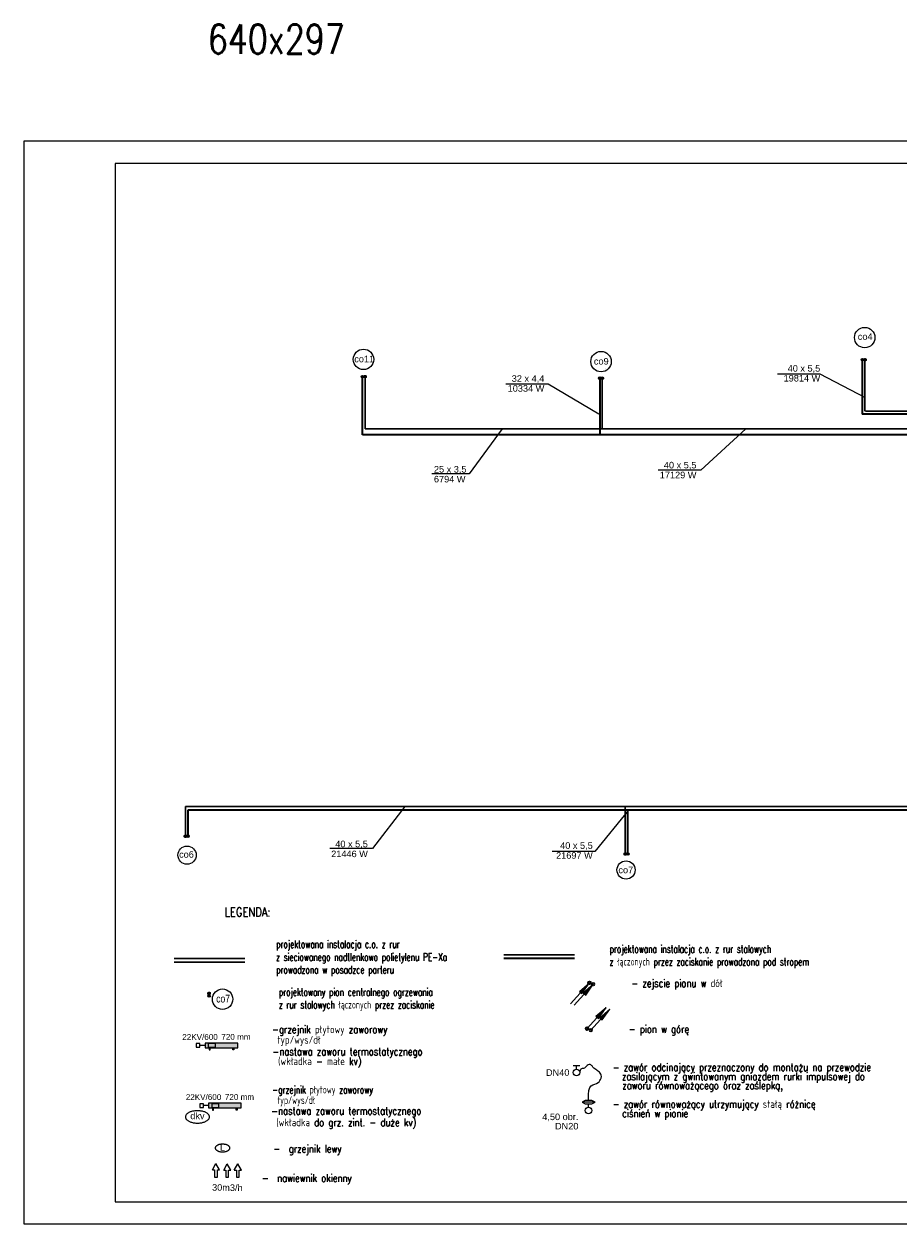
# Model space of a CAD drawing. Header units: millimetres. Extents: x 45180 to 119519, y 31297 to 302414.
# Tile 1 of 97: x 55519 to 79511, y 31297 to 64214. Entities that reach past the tile are written whole.
import ezdxf
from ezdxf.lldxf.tags import DXFTag

# ---------------------------------------------------------------- set-up
doc = ezdxf.new("R2010")
doc.units = ezdxf.units.MM
doc.header["$MEASUREMENT"] = 0
doc.linetypes.add('Dashed', pattern=[564.444447, 282.222223, -282.222223])
doc.linetypes.add('PHANTOM', pattern=[2.5, 1.25, -0.25, 0.25, -0.25, 0.25, -0.25])
doc.layers.get('0').update_dxf_attribs({"color": 252})
for name, color, linetype in [('#op-co', 3, 'Continuous'), ('#opisy', 7, 'Continuous'), ('#strza³ki', 7, 'Continuous'), ('_TABELA', 7, 'Continuous'), ('IS_Armatura_pod³¹czeniowa_grz._dolnozas.', 7, 'SOLID'), ('IS_Armatura_Therm', 7, 'SOLID'), ('IS_Grafika', 7, 'SOLID'), ('IS_Grzejniki_Plan_rzut', 7, 'SOLID'), ('IS_Opisy_działek_Therm', 7, 'SOLID'), ('IS_Text_Odbiornikow_Therm', 7, 'Continuous')]:
    doc.layers.add(name, color=color, linetype=linetype)
for name, color, linetype, lineweight in [('#piony', 7, 'Continuous', 5), ('IS_Powrót', 5, 'DASHDOT', 35), ('IS_Zasilanie', 1, 'SOLID', 30)]:
    doc.layers.add(name, color=color, linetype=linetype, lineweight=lineweight)
doc.styles.add('ARIAL', font='arial.ttf', dxfattribs={"width": 0.75})
doc.styles.add('MtXpl_Arial', font='arial.ttf', dxfattribs={"height": 0.2})
doc.styles.add('ROMANS', font='romans', dxfattribs={"width": 0.8})
doc.styles.get("Standard").update_dxf_attribs({"font": 'arial.ttf', "bigfont": 'BIGFONT.SHX'})
tags = doc.linetypes.add('DASH', pattern=[15, 10, -5]).pattern_tags.tags
tags[6:7] = [DXFTag(74, 4), DXFTag(75, 0), DXFTag(340, '0'), DXFTag(46, 0.0), DXFTag(50, 0.0), DXFTag(44, 0.0), DXFTag(45, 0.0)]
tags[4:5] = [DXFTag(74, 4), DXFTag(75, 0), DXFTag(340, '0'), DXFTag(46, 0.0), DXFTag(50, 0.0), DXFTag(44, 0.0), DXFTag(45, 0.0)]
tags = doc.linetypes.add('DASHDOT', pattern=[20, 10, -5, 0, -5]).pattern_tags.tags
tags[10:11] = [DXFTag(74, 4), DXFTag(75, 0), DXFTag(340, '0'), DXFTag(46, 0.0), DXFTag(50, 0.0), DXFTag(44, 0.0), DXFTag(45, 0.0)]
tags[8:9] = [DXFTag(74, 4), DXFTag(75, 0), DXFTag(340, '0'), DXFTag(46, 0.0), DXFTag(50, 0.0), DXFTag(44, 0.0), DXFTag(45, 0.0)]
tags[6:7] = [DXFTag(74, 4), DXFTag(75, 0), DXFTag(340, '0'), DXFTag(46, 0.0), DXFTag(50, 0.0), DXFTag(44, 0.0), DXFTag(45, 0.0)]
tags[4:5] = [DXFTag(74, 4), DXFTag(75, 0), DXFTag(340, '0'), DXFTag(46, 0.0), DXFTag(50, 0.0), DXFTag(44, 0.0), DXFTag(45, 0.0)]
tags = doc.linetypes.add('DASHDOTDOT', pattern=[25, 10, -5, 0, -5, 0, -5]).pattern_tags.tags
tags[14:15] = [DXFTag(74, 4), DXFTag(75, 0), DXFTag(340, '0'), DXFTag(46, 0.0), DXFTag(50, 0.0), DXFTag(44, 0.0), DXFTag(45, 0.0)]
tags[12:13] = [DXFTag(74, 4), DXFTag(75, 0), DXFTag(340, '0'), DXFTag(46, 0.0), DXFTag(50, 0.0), DXFTag(44, 0.0), DXFTag(45, 0.0)]
tags[10:11] = [DXFTag(74, 4), DXFTag(75, 0), DXFTag(340, '0'), DXFTag(46, 0.0), DXFTag(50, 0.0), DXFTag(44, 0.0), DXFTag(45, 0.0)]
tags[8:9] = [DXFTag(74, 4), DXFTag(75, 0), DXFTag(340, '0'), DXFTag(46, 0.0), DXFTag(50, 0.0), DXFTag(44, 0.0), DXFTag(45, 0.0)]
tags[6:7] = [DXFTag(74, 4), DXFTag(75, 0), DXFTag(340, '0'), DXFTag(46, 0.0), DXFTag(50, 0.0), DXFTag(44, 0.0), DXFTag(45, 0.0)]
tags[4:5] = [DXFTag(74, 4), DXFTag(75, 0), DXFTag(340, '0'), DXFTag(46, 0.0), DXFTag(50, 0.0), DXFTag(44, 0.0), DXFTag(45, 0.0)]
tags = doc.linetypes.add('SOLID', pattern=[10, 10, 0]).pattern_tags.tags
tags[6:7] = [DXFTag(74, 4), DXFTag(75, 0), DXFTag(340, '0'), DXFTag(46, 0.0), DXFTag(50, 0.0), DXFTag(44, 0.0), DXFTag(45, 0.0)]
tags[4:5] = [DXFTag(74, 4), DXFTag(75, 0), DXFTag(340, '0'), DXFTag(46, 0.0), DXFTag(50, 0.0), DXFTag(44, 0.0), DXFTag(45, 0.0)]

# ---------------------------------------------------------------- blocks, each defined once
blk = doc.blocks.new('AF30168')
at = {"layer": '#strza³ki'}
h = blk.add_hatch(color=256, dxfattribs=at)
h.paths.add_polyline_path([(-7.4, -9.6), (0, 0), (-8.5, -8.5)])
h.paths.add_polyline_path([(-9.6, -7.4), (-8.5, -8.5), (0, 0)])
for p, q in [((-18.3, -18.3), (0, 0)), ((-9.6, -7.4), (0, 0)), ((-7.4, -9.6), (0, 0)), ((-9.6, -7.4), (-7.4, -9.6))]:
    blk.add_line(p, q, dxfattribs=at)
blk = doc.blocks.new('E210168')
at = {"color": 7, "lineweight": 13}
for p, q in [((19.4, 19.8), (19.4, 13.6)), ((19.4, 19.8), (37, 9.9)), ((19.4, 0), (37, 9.9)), ((19.4, 6.2), (19.4, 0))]:
    blk.add_line(p, q, dxfattribs=at)
blk.add_lwpolyline([(19.4, 13.6), (0, 13.6), (0, 6.2), (19.4, 6.2)], dxfattribs=at)

msp = doc.modelspace()

# ---------------------------------------------------------------- hatches: boundary and pattern name
at = {"layer": 'IS_Grzejniki_Plan_rzut', "linetype": 'Continuous', "ltscale": 10}
for points in [[(60488, 36132), (61388, 36132), (61388, 36257), (60488, 36257)], [(60584, 34483), (61484, 34483), (61484, 34608), (60584, 34608)]]:
    msp.add_hatch(color=252, dxfattribs=at).paths.add_polyline_path(points)

# ---------------------------------------------------------------- linework, layer by layer
at = {"layer": '#opisy', "ltscale": 10}
for p, q in [((70777, 35634), (70597, 35634)), ((70687, 35544), (70687, 35634)), ((70927, 34680), (70837, 34635)), ((70837, 34635), (70927, 34590)), ((71197, 34635), (70837, 34635)), ((71107, 34680), (70927, 34680)), ((70927, 34590), (71107, 34590)), ((71017, 34500), (71017, 34590)), ((71197, 34635), (71107, 34680)), ((71107, 34590), (71197, 34635))]:
    msp.add_line(p, q, dxfattribs=at)
at = {"layer": '#opisy', "lineweight": 20, "ltscale": 10}
msp.add_ellipse((70687, 35454), major_axis=(90, 0), ratio=1, dxfattribs=at)
at = {"layer": '#opisy', "ltscale": 10}
msp.add_ellipse((71017, 34410), major_axis=(90, 0), ratio=1, dxfattribs=at)
at = {"layer": '#opisy', "lineweight": 20, "ltscale": 10}
msp.add_open_spline([(71017, 34680), (70976, 35195), (71227, 35049), (71430, 35392), (71143, 35582), (71152, 35572), (71104, 35663), (71014, 35689), (70891, 35549), (70868, 35564), (70850, 35556), (70796, 35562), (70777, 35489), (70777, 35454)], degree=3, knots=[0, 0, 0, 0, 39.730993, 52.792638, 88.677204, 147.276398, 221.459445, 303.797208, 387.08612, 464.802022, 532.194106, 589.525329, 648.764856, 648.764856, 648.764856, 648.764856], dxfattribs=at)
at = {"layer": '#piony', "color": 7}
msp.add_circle((60970, 37463), 280, dxfattribs=at)
at = {"layer": '_TABELA', "color": 7}
for p, q in [((119519, 60997), (55519, 60997)), ((55519, 60997), (55519, 31297)), ((118919, 60387), (58019, 60387)), ((58019, 60387), (58019, 31907)), ((58019, 31907), (118919, 31907)), ((55519, 31297), (119519, 31297))]:
    msp.add_line(p, q, dxfattribs=at)
at = {"layer": 'IS_Armatura_pod³¹czeniowa_grz._dolnozas.', "color": 7, "linetype": 'Continuous', "lineweight": 20, "ltscale": 10}
for p, q in [((60776, 36245), (60576, 36245)), ((60576, 36245), (60576, 36145)), ((60776, 36145), (60776, 36245)), ((60576, 36145), (60776, 36145)), ((60872, 34596), (60672, 34596)), ((60672, 34596), (60672, 34496)), ((60872, 34496), (60872, 34596)), ((60672, 34496), (60872, 34496))]:
    msp.add_line(p, q, dxfattribs=at)
at = {"layer": 'IS_Armatura_Therm', "color": 7, "linetype": 'Dashed', "ltscale": 10}
for p, q in [((60348, 36245), (60248, 36245)), ((60248, 36245), (60248, 36145)), ((60348, 36145), (60348, 36245)), ((60248, 36145), (60348, 36145)), ((60444, 34596), (60344, 34596)), ((60344, 34596), (60344, 34496)), ((60444, 34496), (60444, 34596)), ((60344, 34496), (60444, 34496))]:
    msp.add_line(p, q, dxfattribs=at)
at = {"layer": 'IS_Armatura_Therm', "color": 7, "linetype": 'Continuous', "lineweight": 20, "ltscale": 10}
for p, q in [((60488, 36195), (60348, 36195)), ((60584, 34546), (60444, 34546))]:
    msp.add_line(p, q, dxfattribs=at)
at = {"layer": 'IS_Grafika', "ltscale": 10}
for p, q in [((71470, 54756), (71470, 54756)), ((71964, 41140), (71964, 41140))]:
    msp.add_line(p, q, dxfattribs=at)
for centre, radius in [((78596, 55613), 280), ((64838, 55014), 280), ((71359, 54953), 280), ((59996, 41415), 250), ((72046, 41008), 250)]:
    msp.add_circle(centre, radius, dxfattribs=at)
at = {"layer": 'IS_Grafika', "color": 7}
for points, knots in [([(60281, 34403), (60265, 34403), (60233, 34402), (60186, 34397), (60142, 34388), (60101, 34377), (60064, 34363), (60032, 34346), (60003, 34327), (59981, 34306), (59963, 34284), (59952, 34260), (59950, 34242), (59950, 34234)], [0, 0, 0, 0, 4.894746, 9.593459, 14.070318, 18.299405, 22.256676, 25.922722, 29.286934, 32.354005, 35.15393, 37.755543, 40.278576, 40.278576, 40.278576, 40.278576]), ([(60612, 34234), (60612, 34242), (60609, 34260), (60598, 34284), (60581, 34306), (60558, 34327), (60530, 34346), (60497, 34363), (60460, 34377), (60420, 34388), (60376, 34397), (60329, 34402), (60297, 34403), (60281, 34403)], [0, 0, 0, 0, 2.523033, 5.124646, 7.924571, 10.991642, 14.355854, 18.0219, 21.979171, 26.208258, 30.685117, 35.38383, 40.278576, 40.278576, 40.278576, 40.278576]), ([(59950, 34234), (59950, 34226), (59952, 34208), (59963, 34184), (59981, 34161), (60003, 34141), (60032, 34122), (60064, 34105), (60101, 34091), (60142, 34080), (60186, 34071), (60233, 34066), (60265, 34065), (60281, 34065)], [0, 0, 0, 0, 2.523033, 5.124646, 7.924571, 10.991642, 14.355854, 18.0219, 21.979171, 26.208258, 30.685117, 35.38383, 40.278576, 40.278576, 40.278576, 40.278576]), ([(60281, 34065), (60297, 34065), (60329, 34066), (60376, 34071), (60420, 34080), (60460, 34091), (60497, 34105), (60530, 34122), (60558, 34141), (60581, 34161), (60598, 34184), (60609, 34208), (60612, 34226), (60612, 34234)], [0, 0, 0, 0, 4.894746, 9.593459, 14.070318, 18.299405, 22.256676, 25.922722, 29.286934, 32.354005, 35.15393, 37.755543, 40.278576, 40.278576, 40.278576, 40.278576])]:
    msp.add_open_spline(points, degree=3, knots=knots, dxfattribs=at)
at = {"layer": 'IS_Grafika', "ltscale": 10}
for points, knots in [([(60970, 33486), (60960, 33486), (60940, 33486), (60912, 33482), (60885, 33477), (60860, 33470), (60838, 33461), (60818, 33451), (60801, 33439), (60787, 33426), (60776, 33412), (60770, 33397), (60768, 33386), (60768, 33381)], [0, 0, 0, 0, 29.81303, 58.439291, 85.728194, 111.528232, 135.699277, 158.129661, 178.761629, 197.63058, 214.924287, 231.061128, 246.757311, 246.757311, 246.757311, 246.757311]), ([(60768, 33381), (60768, 33376), (60770, 33365), (60776, 33350), (60787, 33336), (60801, 33323), (60818, 33311), (60838, 33301), (60860, 33292), (60885, 33285), (60912, 33280), (60940, 33277), (60960, 33276), (60970, 33276)], [0, 0, 0, 0, 15.696184, 31.833024, 49.126731, 67.995682, 88.62765, 111.058035, 135.229079, 161.029117, 188.31802, 216.944282, 246.757311, 246.757311, 246.757311, 246.757311]), ([(61171, 33381), (61171, 33386), (61170, 33397), (61163, 33412), (61153, 33426), (61139, 33439), (61121, 33451), (61102, 33461), (61079, 33470), (61054, 33477), (61027, 33482), (60999, 33486), (60980, 33486), (60970, 33486)], [0, 0, 0, 0, 15.696184, 31.833024, 49.126731, 67.995682, 88.62765, 111.058035, 135.229079, 161.029117, 188.31802, 216.944282, 246.757311, 246.757311, 246.757311, 246.757311]), ([(60970, 33276), (60980, 33276), (60999, 33277), (61027, 33280), (61054, 33285), (61079, 33292), (61102, 33301), (61121, 33311), (61139, 33323), (61153, 33336), (61163, 33350), (61170, 33365), (61171, 33376), (61171, 33381)], [0, 0, 0, 0, 29.81303, 58.439291, 85.728194, 111.528232, 135.699277, 158.129661, 178.761629, 197.63058, 214.924287, 231.061128, 246.757311, 246.757311, 246.757311, 246.757311])]:
    msp.add_open_spline(points, degree=3, knots=knots, dxfattribs=at)
at = {"layer": 'IS_Grzejniki_Plan_rzut', "color": 7, "linetype": 'Continuous', "ltscale": 10}
for p, q in [((61388, 36257), (60488, 36257)), ((60488, 36257), (60488, 36132)), ((61388, 36132), (61388, 36257)), ((60488, 36132), (61388, 36132)), ((60598, 36132), (60598, 36070)), ((60598, 36070), (60629, 36070)), ((60629, 36070), (60629, 36132)), ((61248, 36070), (61248, 36132)), ((61279, 36070), (61248, 36070)), ((61279, 36132), (61279, 36070)), ((61484, 34608), (60584, 34608)), ((60584, 34608), (60584, 34483)), ((61484, 34483), (61484, 34608)), ((60584, 34483), (61484, 34483)), ((60694, 34483), (60694, 34421)), ((60694, 34421), (60725, 34421)), ((60725, 34421), (60725, 34483)), ((61344, 34421), (61344, 34483)), ((61375, 34421), (61344, 34421)), ((61375, 34483), (61375, 34421))]:
    msp.add_line(p, q, dxfattribs=at)
at = {"layer": 'IS_Opisy_działek_Therm', "lineweight": 5, "ltscale": 10}
for p, q in [((69912, 54335), (68742, 54335)), ((71295, 53514), (69912, 54335)), ((77376, 54608), (76206, 54608)), ((78622, 53964), (77376, 54608)), ((68649, 53105), (67742, 51876)), ((75329, 53105), (74096, 51973)), ((67742, 51876), (66712, 51876)), ((74096, 51973), (72926, 51973)), ((65977, 42750), (65083, 41597)), ((72110, 42650), (71187, 41518)), ((65083, 41597), (63913, 41597)), ((71187, 41518), (70017, 41518))]:
    msp.add_line(p, q, dxfattribs=at)
at = {"layer": 'IS_Powrót', "ltscale": 25}
for p, q in [((78534, 53507), (78534, 55005)), ((64812, 52945), (64812, 54520)), ((71322, 54499), (71322, 52945)), ((85990, 53508), (78522, 53508)), ((71210, 52945), (64812, 52945)), ((99590, 52945), (71210, 52945)), ((72114, 42650), (60021, 42650)), ((60021, 42650), (60021, 41935)), ((72095, 41446), (72095, 42650)), ((90420, 42650), (72114, 42650))]:
    msp.add_line(p, q, dxfattribs=at)
at = {"layer": 'IS_Powrót', "color": 166, "linetype": 'DASH', "ltscale": 25}
msp.add_line((70627, 38577), (68689, 38577), dxfattribs=at)
at = {"layer": 'IS_Powrót', "color": 5, "lineweight": 30, "ltscale": 20}
msp.add_line((61582, 38478), (59644, 38478), dxfattribs=at)
at = {"layer": 'IS_Powrót', "color": 5, "lineweight": 0, "ltscale": 20}
for centre in [(78534, 55005), (64812, 54542), (71322, 54499), (60021, 41935), (72095, 41446), (60601, 37553)]:
    msp.add_circle(centre, 34.1, dxfattribs=at)
at = {"layer": 'IS_Powrót', "color": 5, "lineweight": 30, "ltscale": 20}
for centre in [(78534, 55005), (64812, 54542), (71322, 54499), (60021, 41935), (72095, 41446), (60601, 37553)]:
    msp.add_circle(centre, 22.1, dxfattribs=at)
at = {"layer": 'IS_Powrót', "color": 166, "linetype": 'DASH', "ltscale": 25}
for centre in [(71043, 37914), (70974, 36656)]:
    msp.add_circle(centre, 38, dxfattribs=at)
at = {"layer": 'IS_Zasilanie', "ltscale": 25}
for p, q in [((78604, 53595), (78604, 55004)), ((64882, 53105), (64882, 54519)), ((71391, 54497), (71391, 53105)), ((86090, 53597), (78622, 53597)), ((71310, 53105), (64882, 53105)), ((99590, 53105), (71310, 53105)), ((72014, 42750), (59951, 42750)), ((59951, 42750), (59951, 41934)), ((90320, 42750), (72014, 42750)), ((72025, 41445), (72025, 42749))]:
    msp.add_line(p, q, dxfattribs=at)
at = {"layer": 'IS_Zasilanie', "ltscale": 10}
msp.add_line((61582, 38578), (59644, 38578), dxfattribs=at)
at = {"layer": 'IS_Zasilanie', "color": 12, "linetype": 'DASHDOTDOT', "ltscale": 25}
msp.add_line((70627, 38677), (68689, 38677), dxfattribs=at)
at = {"layer": 'IS_Zasilanie', "color": 1, "linetype": 'PHANTOM', "lineweight": 0, "ltscale": 250}
for centre in [(78604, 55004), (64882, 54541), (71391, 54497), (59951, 41934), (72025, 41445), (60600, 37622)]:
    msp.add_circle(centre, 34.1, dxfattribs=at)
at = {"layer": 'IS_Zasilanie', "color": 1, "linetype": 'PHANTOM', "lineweight": 30, "ltscale": 250}
for centre in [(78604, 55004), (64882, 54541), (71391, 54497), (59951, 41934), (72025, 41445), (60600, 37622)]:
    msp.add_circle(centre, 22.1, dxfattribs=at)
at = {"layer": 'IS_Zasilanie', "color": 12, "linetype": 'DASHDOTDOT', "ltscale": 25}
for centre in [(71145, 37874), (71076, 36616)]:
    msp.add_circle(centre, 38, dxfattribs=at)

# ---------------------------------------------------------------- block references
at = {"layer": '#strza³ki', "lineweight": 5, "xscale": 29.99999999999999, "yscale": 29.99999999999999, "zscale": 30, "rotation": 2.760251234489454}
for p in [(71043, 37914), (71145, 37874), (71497, 37231), (71599, 37191)]:
    msp.add_blockref('AF30168', p, dxfattribs=at)
at = {"color": 7, "lineweight": 5, "xscale": 10, "yscale": 10, "zscale": 10, "rotation": 90.09664922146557}
for p in [(60889, 32586), (61199, 32577), (61491, 32577)]:
    msp.add_blockref('E210168', p, dxfattribs=at)

# ---------------------------------------------------------------- texts
at = {"layer": '#op-co', "color": 7, "style": 'ROMANS', "width": 0.8}
msp.add_text('LEGENDA:', height=250, dxfattribs=at).set_placement((61028, 39730))
at = {"layer": '#opisy', "lineweight": -3, "style": 'ROMANS', "width": 0.8}
for s, height, p in [('640x297', 800, (60568, 63400)), ('- zejscie pionu w dół', 210, (72190, 37796)), ('- pion w górę', 210, (72121, 36538)), ('- zawór odcinający przeznaczony do montażu na przewodzie', 210, (71679, 35493)), (' zasilającym z gwintowanym gniazdem rurki impulsowej do ', 210, (71818, 35242)), ('zaworu równoważącego oraz zaślepką,', 210, (71942, 34992)), ('- zawór równoważący utrzymujący stałą różnicę ', 210, (71679, 34483)), ('ciśnień w pionie', 210, (71938, 34226)), ('-  grzejnik lewy ', 210, (62369, 33257)), ('-  nawiewnik okienny', 210, (62051, 32454))]:
    msp.add_text(s, height=height, dxfattribs=at).set_placement(p)
at = {"layer": '#opisy', "color": 7, "linetype": 'Continuous', "lineweight": 0, "style": 'ROMANS', "width": 0.8}
for s, p in [('-grzejnik płytowy zaworowy', (62331, 36530)), ('typ/wys/dł', (62473, 36243)), ('-nastawa zaworu termostatycznego', (62341, 35922)), ('(wkładka - małe kv)', (62494, 35657))]:
    msp.add_text(s, height=210, dxfattribs=at).set_placement(p)
at = {"layer": '#opisy', "color": 7, "style": 'ROMANS', "width": 0.7}
for s, p in [('-grzejnik płytowy zaworowy', (62331, 34878)), ('typ/wys/dł', (62473, 34591))]:
    msp.add_text(s, height=210, dxfattribs=at).set_placement(p)
at = {"layer": '#opisy', "color": 7, "lineweight": 0, "style": 'ARIAL'}
msp.add_text('30m3/h', height=180, rotation=359.2172, dxfattribs=at).set_placement((60681, 32211, 140))
at = {"layer": '#opisy', "color": 7, "linetype": 'Continuous', "lineweight": 0, "char_height": 210, "width": 6584.28, "attachment_point": 1}
for s, insert in [('\\Fromans.shx|c238;\\W0.8; \\P\\W0.7;projektowana instalacja c.o. z rur\\Pz sieciowanego nadtlenkowo polietylenu PE-Xa\\Pprowadzona w posadzce parteru', (62440, 39427)), ('\\Fromans|c238;\\W0.8; \\P\\W0.7;projektowana instalacja c.o. z rur stalowych\\Pz łączonych przez zaciskanie prowadzona pod stropem', (71594, 39297)), ('\\C7;\\Fromans.shx|c238;\\W0.8; \\P\\W0.7;projektowany pion centralnego ogrzewania\\Pz rur stalowych łączonych przez zaciskanie ', (62514, 38117))]:
    msp.add_mtext(s, dxfattribs=dict(at, insert=insert))
at = {"layer": '#opisy', "linetype": 'SOLID', "char_height": 180, "attachment_point": 9}
for s, insert in [('\\fArial|b0|i0;DN40  ', (70490, 35358)), ('{\\fArial|b0|i0|c238|p34;4,50 obr.}', (70738, 34113)), ('\\fArial|b0|i0;DN20  ', (70738, 33887))]:
    msp.add_mtext(s, dxfattribs=dict(at, insert=insert))
at = {"layer": 'IS_Grafika', "color": 7, "lineweight": 5, "ltscale": 10, "style": 'MtXpl_Arial', "width": 0.8}
msp.add_text('co7', height=210, dxfattribs=at).set_placement((60796, 37373))
at = {"layer": 'IS_Grafika', "color": 7, "lineweight": 40}
msp.add_text('dkv', height=180, dxfattribs=at).set_placement((60084, 34172))
at = {"layer": 'IS_Grafika', "ltscale": 10, "char_height": 180}
for s, insert, attachment_point in [('\\fArial|b0|i0;co4', (78406, 55547), 7), ('\\fArial|b0|i0;co11', (64585, 54933), 7), ('\\fArial|b0|i0;co9', (71163, 54870), 7), ('\\fArial|b0|i0;co6', (60182, 41525), 3), ('\\fArial|b0|i0;co7', (72241, 41099), 3), ('\\fArial|b0|i0;L', (60970, 33485), 2)]:
    msp.add_mtext(s, dxfattribs=dict(at, insert=insert, attachment_point=attachment_point))
at = {"layer": 'IS_Opisy_działek_Therm', "ltscale": 10, "char_height": 180}
for s, insert, attachment_point in [('\\fArial|b0|i0;', (75559, 54731), 9), ('\\fArial|b0|i0;', (75559, 54731), 9), ('\\fArial|b0|i0;40 x 5,5', (77376, 54644), 9), ('\\fArial|b0|i0;', (76739, 54881), 9), ('\\fArial|b0|i0;', (76739, 54823), 3), ('\\fArial|b0|i0;32 x 4,4', (69802, 54365), 9), ('\\fArial|b0|i0;19814 W', (77376, 54587), 3), ('\\fArial|b0|i0;', (68732, 54016), 9), ('\\fArial|b0|i0;', (68732, 54016), 9), ('\\fArial|b0|i0;10334 W', (69802, 54307), 3), ('\\fArial|b0|i0;', (69912, 54166), 9), ('\\fArial|b0|i0;', (69912, 54109), 3), ('\\fArial|b0|i0;25 x 3,5', (66772, 51876), 7), ('\\fArial|b0|i0;40 x 5,5', (73978, 51990), 9), ('\\fArial|b0|i0;6794 W', (66772, 51819), 1), ('\\fArial|b0|i0;', (68242, 51912), 7), ('\\fArial|b0|i0;', (68252, 51855), 1), ('\\fArial|b0|i0;', (68312, 51762), 7), ('\\fArial|b0|i0;', (68312, 51762), 7), ('\\fArial|b0|i0;', (72916, 51859), 9), ('\\fArial|b0|i0;', (72916, 51859), 9), ('\\fArial|b0|i0;17129 W', (73978, 51932), 3), ('\\fArial|b0|i0;', (74096, 52009), 9), ('\\fArial|b0|i0;', (74096, 51951), 3), ('\\fArial|b0|i0;21446 W', (64958, 41540), 3), ('\\fArial|b0|i0;40 x 5,5', (64958, 41597), 9), ('\\fArial|b0|i0;', (66831, 41504), 9), ('\\fArial|b0|i0;', (66831, 41504), 9), ('\\fArial|b0|i0;', (68011, 41654), 9), ('\\fArial|b0|i0;', (68011, 41596), 3), ('\\fArial|b0|i0;21697 W', (71131, 41496), 3), ('\\fArial|b0|i0;40 x 5,5', (71131, 41554), 9), ('\\fArial|b0|i0;', (71091, 41167), 9), ('\\fArial|b0|i0;', (69911, 41017), 9), ('\\fArial|b0|i0;', (69911, 41017), 9), ('\\fArial|b0|i0;', (71091, 41110), 3)]:
    msp.add_mtext(s, dxfattribs=dict(at, insert=insert, attachment_point=attachment_point))
at = {"layer": 'IS_Text_Odbiornikow_Therm', "color": 7, "lineweight": 40}
for s, p in [('22KV/600', (59864, 36347)), ('720 mm', (60937, 36351)), ('22KV/600', (59960, 34698)), ('720 mm', (61033, 34702))]:
    msp.add_text(s, height=158.8, dxfattribs=at).set_placement(p)
at = {"layer": 'IS_Text_Odbiornikow_Therm', "color": 7, "linetype": 'SOLID', "style": 'ROMANS', "width": 0.8}
for s, p in [('-nastawa zaworu termostatycznego', (62306, 34295)), (' (wkładka do grz. zint. - duże kv)', (62329, 33979))]:
    msp.add_text(s, height=210, dxfattribs=at).set_placement(p)

doc.saveas('drawing.dxf')
